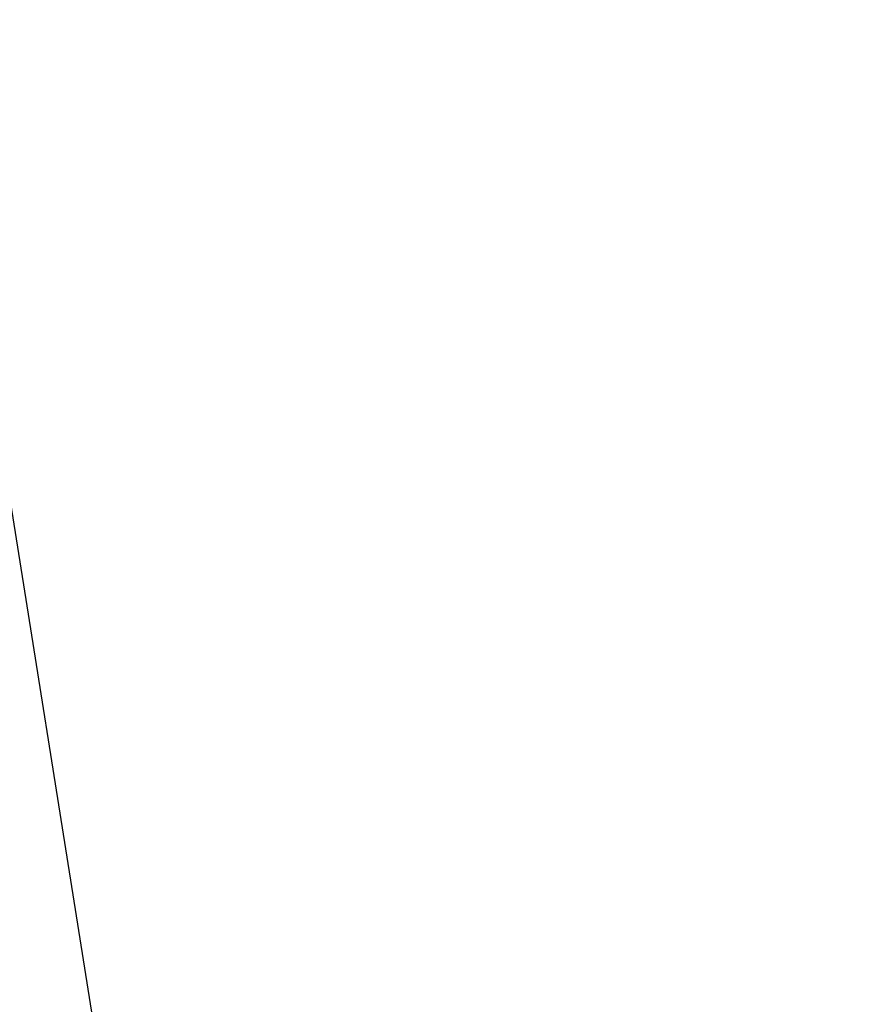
# Model space of a CAD drawing. Extents: x 447693 to 448165, y 439527 to 440695.
# Tile 5 of 88: x 447856 to 447896, y 439603 to 439650. Entities that reach past the tile are written whole.
import ezdxf

# ---------------------------------------------------------------- set-up
doc = ezdxf.new("R2010")
doc.units = 0
doc.header["$LTSCALE"] = 2
doc.header["$MEASUREMENT"] = 0
doc.linetypes.add('AUSGEZOGEN', pattern=[0])
doc.layers.get('0').update_dxf_attribs({"linetype": 'AUSGEZOGEN'})
doc.layers.add('FBRTOP', color=250, linetype='AUSGEZOGEN')
doc.layers.add('Planeinteilung', color=250, linetype='CONTINUOUS')

# ---------------------------------------------------------------- blocks, each defined once
blk = doc.blocks.new('1135297')
blk.add_line((0, 0), (1135, 0))

msp = doc.modelspace()

# ---------------------------------------------------------------- linework, layer by layer
at = {"layer": 'FBRTOP'}
msp.add_lwpolyline([(447863.757, 440675.122, 0.000001), (447863.91, 440674.157, -0.000001), (447871.768, 440624.779), (447883.554, 440550.71, -0.000005), (447893.375, 440488.987, 0.000006), (447903.196, 440427.263, 0.000001), (447911.053, 440377.884, -0.000001), (447918.911, 440328.506), (447930.697, 440254.437, -0.000002), (447938.554, 440205.059, 0.000002), (447946.411, 440155.68), (447958.197, 440081.611), (447966.054, 440032.233, 0.000001), (447971.947, 439995.199, -0.000001), (447977.84, 439958.164, -0.000005), (447983.732, 439921.13, 0.000005), (447989.625, 439884.096, 0.000004), (447997.482, 439834.718, -0.000003), (448005.34, 439785.34, 0), (448016.799, 439713.325, -0.000001), (448024.983, 439661.892, -0.000001), (448032.84, 439612.513, 0.000002), (448040.697, 439563.134), (448042.115, 439554.224, -0.000002)], format="xyb", dxfattribs=at)
at = {"layer": 'FBRTOP', "const_width": 0.5}
for points in [[(447874.057, 440515.262, 0.001447), (447878.561, 440486.63, 0.000006), (447888.382, 440424.906, 0.000001), (447896.24, 440375.527, -0.000001), (447904.097, 440326.148), (447915.883, 440252.08, -0.000002), (447923.74, 440202.702, 0.000002), (447931.597, 440153.323), (447943.383, 440079.254), (447951.24, 440029.876, 0.000001), (447957.133, 439992.842, -0.000001), (447963.026, 439955.807, -0.000005), (447968.919, 439918.773, 0.000005), (447974.811, 439881.739, 0.000004), (447982.669, 439832.361, -0.000003), (447990.526, 439782.982, 0), (448001.985, 439710.967, -0.000001), (448010.169, 439659.535, -0.000001), (448018.026, 439610.156, 0.000002), (448025.883, 439560.777), (448027.301, 439551.866, -0.000002)], [(447869.981, 440514.593, -0.002287), (447874.611, 440486.001, 0.000006), (447884.432, 440424.278, 0.000001), (447892.289, 440374.899, -0.000001), (447900.147, 440325.52), (447911.933, 440251.452, -0.000002), (447919.79, 440202.073, 0.000002), (447927.647, 440152.695), (447939.433, 440078.626), (447947.29, 440029.248, 0.000001), (447953.183, 439992.213, -0.000001), (447959.076, 439955.179, -0.000005), (447964.968, 439918.145, 0.000005), (447970.861, 439881.111, 0.000004), (447978.718, 439831.732, -0.000003), (447986.576, 439782.354, 0), (447998.035, 439710.339, -0.000001), (448006.219, 439658.907, -0.000001), (448014.076, 439609.528, 0.000002), (448021.933, 439560.149), (448023.351, 439551.238, -0.000002)]]:
    msp.add_lwpolyline(points, format="xyb", dxfattribs=at)

# ---------------------------------------------------------------- block references
at = {"layer": 'Planeinteilung', "linetype": 'Continuous', "rotation": 279.0411497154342}
msp.add_blockref('1135297', (447692.942, 440647.942), dxfattribs=at)

doc.saveas('drawing.dxf')
